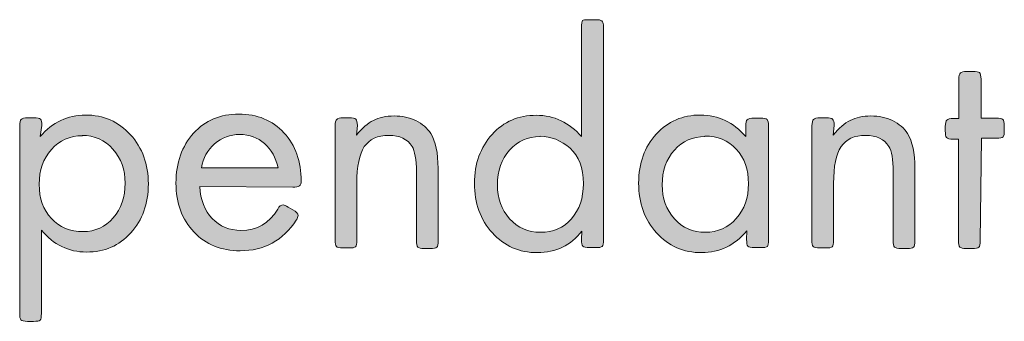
# Model space of a CAD drawing. Header units: inches. Extents: x -2076 to 2647, y -1805 to 2585.
# Tile 10 of 24: x -1236 to -959, y 2024 to 2108. Entities that reach past the tile are written whole.
import ezdxf

# ---------------------------------------------------------------- set-up
doc = ezdxf.new("R2010")
doc.units = ezdxf.units.IN
doc.header["$MEASUREMENT"] = 0

# ---------------------------------------------------------------- blocks, each defined once
blk = doc.blocks.new('block 416')
at = {"true_color": 0xffffff}
h = blk.add_hatch(color=7, dxfattribs=at)
h.dxf.hatch_style = 2
edge = h.paths.add_edge_path()
edge.add_spline(control_points=[(-1077.78, 2049.04), (-1080.87, 2044.98), (-1085.01, 2042.96), (-1090.31, 2042.96), (-1095.33, 2042.96), (-1099.57, 2044.81), (-1102.92, 2048.51), (-1106.27, 2052.22), (-1107.95, 2056.89), (-1107.95, 2062.45), (-1107.95, 2068), (-1106.27, 2072.59), (-1103.01, 2076.21), (-1099.74, 2079.82), (-1095.6, 2081.59), (-1090.57, 2081.59), (-1085.54, 2081.59), (-1081.31, 2079.56), (-1077.87, 2075.59), (-1077.87, 2075.59), (-1077.87, 2106.19), (-1077.87, 2106.19), (-1077.87, 2107.34), (-1077.78, 2108.04), (-1077.61, 2108.22), (-1077.43, 2108.4), (-1076.81, 2108.48), (-1075.75, 2108.48), (-1075.75, 2108.48), (-1073.99, 2108.48), (-1073.99, 2108.48), (-1073.02, 2108.48), (-1072.4, 2108.4), (-1072.14, 2108.13), (-1071.87, 2107.87), (-1071.7, 2107.25), (-1071.7, 2106.28), (-1071.7, 2106.28), (-1071.7, 2046.57), (-1071.7, 2046.57), (-1071.7, 2045.6), (-1071.79, 2044.98), (-1072.05, 2044.72), (-1072.31, 2044.46), (-1072.93, 2044.37), (-1073.9, 2044.37), (-1073.9, 2044.37), (-1075.67, 2044.37), (-1075.67, 2044.37), (-1076.64, 2044.37), (-1077.25, 2044.54), (-1077.52, 2044.81), (-1077.78, 2045.07), (-1077.87, 2045.69), (-1077.87, 2046.66), (-1077.87, 2046.66), (-1077.78, 2049.04), (-1077.78, 2049.04)], knot_values=[0, 0, 0, 0, 1, 1, 1, 2, 2, 2, 3, 3, 3, 4, 4, 4, 5, 5, 5, 6, 6, 6, 7, 7, 7, 8, 8, 8, 9, 9, 9, 10, 10, 10, 11, 11, 11, 12, 12, 12, 13, 13, 13, 14, 14, 14, 15, 15, 15, 16, 16, 16, 17, 17, 17, 18, 18, 18, 19, 19, 19, 19], degree=3, periodic=1)
edge = h.paths.add_edge_path()
edge.add_spline(control_points=[(-1089.51, 2075.59), (-1092.95, 2075.59), (-1095.77, 2074.35), (-1098.07, 2071.8), (-1100.36, 2069.24), (-1101.51, 2065.98), (-1101.51, 2062.01), (-1101.51, 2058.21), (-1100.36, 2055.04), (-1098.07, 2052.48), (-1095.77, 2049.92), (-1092.86, 2048.69), (-1089.42, 2048.69), (-1085.81, 2048.69), (-1082.9, 2049.92), (-1080.69, 2052.48), (-1078.49, 2055.04), (-1077.34, 2058.3), (-1077.34, 2062.36), (-1077.34, 2066.77), (-1078.58, 2070.12), (-1081.05, 2072.33), (-1083.6, 2074.53), (-1086.43, 2075.68), (-1089.51, 2075.68), (-1089.51, 2075.68), (-1089.51, 2075.59), (-1089.51, 2075.59)], knot_values=[0, 0, 0, 0, 1, 1, 1, 2, 2, 2, 3, 3, 3, 4, 4, 4, 5, 5, 5, 6, 6, 6, 7, 7, 7, 8, 8, 8, 9, 9, 9, 9], degree=3, periodic=1)
h = blk.add_hatch(color=7, dxfattribs=at)
h.dxf.hatch_style = 2
edge = h.paths.add_edge_path()
edge.add_spline(control_points=[(-965.87, 2046.31), (-965.87, 2045.34), (-965.96, 2044.72), (-966.22, 2044.46), (-966.48, 2044.19), (-967.1, 2044.1), (-968.07, 2044.1), (-968.07, 2044.1), (-969.75, 2044.1), (-969.75, 2044.1), (-970.72, 2044.1), (-971.34, 2044.28), (-971.6, 2044.54), (-971.86, 2044.81), (-971.95, 2045.43), (-971.95, 2046.4), (-971.95, 2046.4), (-971.95, 2074.88), (-971.95, 2074.88), (-971.95, 2074.88), (-973.45, 2074.88), (-973.45, 2074.88), (-974.42, 2074.88), (-975.04, 2075.06), (-975.3, 2075.32), (-975.57, 2075.59), (-975.66, 2076.21), (-975.66, 2077.18), (-975.66, 2077.18), (-975.66, 2078.41), (-975.66, 2078.41), (-975.66, 2079.38), (-975.48, 2080), (-975.22, 2080.26), (-974.95, 2080.53), (-974.33, 2080.7), (-973.36, 2080.7), (-973.36, 2080.7), (-971.86, 2080.7), (-971.86, 2080.7), (-971.86, 2080.7), (-971.86, 2091.64), (-971.86, 2091.64), (-971.86, 2092.61), (-971.69, 2093.23), (-971.42, 2093.49), (-971.16, 2093.76), (-970.54, 2093.93), (-969.57, 2093.93), (-969.57, 2093.93), (-967.9, 2093.93), (-967.9, 2093.93), (-966.93, 2093.93), (-966.31, 2093.84), (-966.04, 2093.58), (-965.78, 2093.32), (-965.6, 2092.7), (-965.6, 2091.73), (-965.6, 2091.73), (-965.6, 2080.79), (-965.6, 2080.79), (-965.6, 2080.79), (-961.37, 2080.79), (-961.37, 2080.79), (-960.4, 2080.79), (-959.78, 2080.7), (-959.52, 2080.44), (-959.25, 2080.17), (-959.08, 2079.56), (-959.08, 2078.59), (-959.08, 2078.59), (-959.08, 2077.35), (-959.08, 2077.35), (-959.08, 2076.38), (-959.16, 2075.76), (-959.43, 2075.5), (-959.69, 2075.24), (-960.31, 2075.15), (-961.28, 2075.15), (-961.28, 2075.15), (-965.51, 2075.15), (-965.51, 2075.15), (-965.51, 2075.15), (-965.87, 2046.31), (-965.87, 2046.31)], knot_values=[0, 0, 0, 0, 1, 1, 1, 2, 2, 2, 3, 3, 3, 4, 4, 4, 5, 5, 5, 6, 6, 6, 7, 7, 7, 8, 8, 8, 9, 9, 9, 10, 10, 10, 11, 11, 11, 12, 12, 12, 13, 13, 13, 14, 14, 14, 15, 15, 15, 16, 16, 16, 17, 17, 17, 18, 18, 18, 19, 19, 19, 20, 20, 20, 21, 21, 21, 22, 22, 22, 23, 23, 23, 24, 24, 24, 25, 25, 25, 26, 26, 26, 27, 27, 27, 28, 28, 28, 28], degree=3, periodic=1)
h = blk.add_hatch(color=7, dxfattribs=at)
h.dxf.hatch_style = 2
edge = h.paths.add_edge_path()
edge.add_spline(control_points=[(-1230, 2075.59), (-1226.48, 2079.65), (-1222.24, 2081.67), (-1217.3, 2081.67), (-1212.19, 2081.67), (-1207.96, 2079.82), (-1204.6, 2076.12), (-1201.25, 2072.41), (-1199.58, 2067.83), (-1199.58, 2062.27), (-1199.58, 2056.71), (-1201.25, 2052.13), (-1204.52, 2048.51), (-1207.78, 2044.9), (-1211.92, 2043.13), (-1216.95, 2043.13), (-1221.98, 2043.13), (-1226.21, 2045.16), (-1229.65, 2049.31), (-1229.65, 2049.31), (-1229.65, 2025.85), (-1229.65, 2025.85), (-1229.65, 2024.88), (-1229.74, 2024.26), (-1230, 2023.99), (-1230.27, 2023.73), (-1230.89, 2023.64), (-1231.86, 2023.64), (-1231.86, 2023.64), (-1233.53, 2023.64), (-1233.53, 2023.64), (-1234.5, 2023.64), (-1235.12, 2023.82), (-1235.38, 2024.08), (-1235.65, 2024.35), (-1235.74, 2024.96), (-1235.74, 2025.93), (-1235.74, 2025.93), (-1235.74, 2078.59), (-1235.74, 2078.59), (-1235.74, 2079.56), (-1235.56, 2080.17), (-1235.3, 2080.44), (-1235.03, 2080.7), (-1234.41, 2080.88), (-1233.44, 2080.88), (-1233.44, 2080.88), (-1231.77, 2080.88), (-1231.77, 2080.88), (-1230.8, 2080.88), (-1230.18, 2080.79), (-1229.92, 2080.53), (-1229.65, 2080.26), (-1229.47, 2079.65), (-1229.47, 2078.68), (-1229.47, 2078.68), (-1230, 2075.59), (-1230, 2075.59)], knot_values=[0, 0, 0, 0, 1, 1, 1, 2, 2, 2, 3, 3, 3, 4, 4, 4, 5, 5, 5, 6, 6, 6, 7, 7, 7, 8, 8, 8, 9, 9, 9, 10, 10, 10, 11, 11, 11, 12, 12, 12, 13, 13, 13, 14, 14, 14, 15, 15, 15, 16, 16, 16, 17, 17, 17, 18, 18, 18, 19, 19, 19, 19], degree=3, periodic=1)
edge = h.paths.add_edge_path()
edge.add_spline(control_points=[(-1218.1, 2075.85), (-1221.63, 2075.85), (-1224.54, 2074.53), (-1226.83, 2071.97), (-1229.12, 2069.41), (-1230.27, 2066.15), (-1230.27, 2062.18), (-1230.27, 2058.21), (-1229.12, 2055.04), (-1226.83, 2052.57), (-1224.54, 2050.1), (-1221.54, 2048.87), (-1217.92, 2048.87), (-1214.48, 2048.87), (-1211.66, 2050.19), (-1209.45, 2052.75), (-1207.25, 2055.3), (-1206.1, 2058.57), (-1206.1, 2062.54), (-1206.1, 2066.33), (-1207.25, 2069.5), (-1209.54, 2072.06), (-1211.84, 2074.62), (-1214.75, 2075.94), (-1218.19, 2075.94), (-1218.19, 2075.94), (-1218.1, 2075.85), (-1218.1, 2075.85)], knot_values=[0, 0, 0, 0, 1, 1, 1, 2, 2, 2, 3, 3, 3, 4, 4, 4, 5, 5, 5, 6, 6, 6, 7, 7, 7, 8, 8, 8, 9, 9, 9, 9], degree=3, periodic=1)
h = blk.add_hatch(color=7, dxfattribs=at)
h.dxf.hatch_style = 2
edge = h.paths.add_edge_path()
edge.add_spline(control_points=[(-1185.11, 2061.57), (-1184.94, 2057.77), (-1183.79, 2054.77), (-1181.67, 2052.57), (-1179.56, 2050.36), (-1176.82, 2049.22), (-1173.56, 2049.22), (-1169.06, 2049.22), (-1165.62, 2051.25), (-1163.24, 2055.22), (-1162.8, 2056.01), (-1162.27, 2056.36), (-1161.65, 2056.36), (-1161.39, 2056.36), (-1160.95, 2056.19), (-1160.33, 2055.74), (-1160.33, 2055.74), (-1159.01, 2055.04), (-1159.01, 2055.04), (-1158.04, 2054.42), (-1157.51, 2053.89), (-1157.51, 2053.36), (-1157.51, 2053.1), (-1157.69, 2052.66), (-1158.04, 2052.13), (-1161.74, 2046.4), (-1167.03, 2043.49), (-1173.83, 2043.49), (-1179.12, 2043.49), (-1183.44, 2045.25), (-1186.79, 2048.78), (-1190.14, 2052.31), (-1191.82, 2056.89), (-1191.82, 2062.54), (-1191.82, 2068.27), (-1190.14, 2072.94), (-1186.88, 2076.56), (-1183.61, 2080.17), (-1179.38, 2081.94), (-1174.18, 2081.94), (-1168.97, 2081.94), (-1164.74, 2080.17), (-1161.48, 2076.65), (-1158.21, 2073.12), (-1156.63, 2068.62), (-1156.63, 2063.06), (-1156.63, 2062.45), (-1156.8, 2062.01), (-1157.16, 2061.74), (-1157.51, 2061.48), (-1158.13, 2061.39), (-1159.01, 2061.39), (-1159.01, 2061.39), (-1185.11, 2061.57), (-1185.11, 2061.57)], knot_values=[0, 0, 0, 0, 1, 1, 1, 2, 2, 2, 3, 3, 3, 4, 4, 4, 5, 5, 5, 6, 6, 6, 7, 7, 7, 8, 8, 8, 9, 9, 9, 10, 10, 10, 11, 11, 11, 12, 12, 12, 13, 13, 13, 14, 14, 14, 15, 15, 15, 16, 16, 16, 17, 17, 17, 18, 18, 18, 18], degree=3, periodic=1)
edge = h.paths.add_edge_path()
edge.add_spline(control_points=[(-1163.15, 2066.77), (-1163.77, 2069.68), (-1165.01, 2071.97), (-1166.95, 2073.65), (-1168.89, 2075.32), (-1171.18, 2076.21), (-1173.91, 2076.21), (-1176.56, 2076.21), (-1178.94, 2075.32), (-1180.97, 2073.56), (-1183, 2071.8), (-1184.23, 2069.59), (-1184.67, 2066.86), (-1184.67, 2066.86), (-1163.15, 2066.77), (-1163.15, 2066.77)], knot_values=[0, 0, 0, 0, 1, 1, 1, 2, 2, 2, 3, 3, 3, 4, 4, 4, 5, 5, 5, 5], degree=3, periodic=1)
h = blk.add_hatch(color=7, dxfattribs=at)
h.dxf.hatch_style = 2
edge = h.paths.add_edge_path()
edge.add_spline(control_points=[(-1141.11, 2076.03), (-1139.52, 2077.97), (-1137.93, 2079.38), (-1136.34, 2080.17), (-1134.76, 2080.97), (-1132.82, 2081.41), (-1130.52, 2081.41), (-1128.32, 2081.41), (-1126.29, 2080.97), (-1124.44, 2080.09), (-1122.59, 2079.2), (-1121.17, 2077.97), (-1120.2, 2076.47), (-1118.88, 2074.27), (-1118.18, 2071), (-1118.18, 2066.68), (-1118.18, 2066.68), (-1118.18, 2046.31), (-1118.18, 2046.31), (-1118.18, 2045.34), (-1118.26, 2044.72), (-1118.53, 2044.46), (-1118.79, 2044.19), (-1119.41, 2044.1), (-1120.38, 2044.1), (-1120.38, 2044.1), (-1122.06, 2044.1), (-1122.06, 2044.1), (-1123.03, 2044.1), (-1123.64, 2044.28), (-1123.91, 2044.54), (-1124.17, 2044.81), (-1124.26, 2045.43), (-1124.26, 2046.4), (-1124.26, 2046.4), (-1124.26, 2065.71), (-1124.26, 2065.71), (-1124.26, 2069.15), (-1124.7, 2071.53), (-1125.5, 2072.85), (-1126.73, 2074.88), (-1128.94, 2075.94), (-1132.02, 2075.94), (-1135.2, 2075.94), (-1137.49, 2074.88), (-1138.9, 2072.77), (-1140.31, 2070.65), (-1141.02, 2067.21), (-1141.02, 2062.45), (-1141.02, 2062.45), (-1141.02, 2046.48), (-1141.02, 2046.48), (-1141.02, 2045.51), (-1141.11, 2044.9), (-1141.37, 2044.63), (-1141.64, 2044.37), (-1142.25, 2044.28), (-1143.22, 2044.28), (-1143.22, 2044.28), (-1144.9, 2044.28), (-1144.9, 2044.28), (-1145.87, 2044.28), (-1146.49, 2044.46), (-1146.75, 2044.72), (-1147.02, 2044.98), (-1147.1, 2045.6), (-1147.1, 2046.57), (-1147.1, 2046.57), (-1147.1, 2078.59), (-1147.1, 2078.59), (-1147.1, 2079.56), (-1146.93, 2080.17), (-1146.66, 2080.44), (-1146.4, 2080.7), (-1145.78, 2080.88), (-1144.81, 2080.88), (-1144.81, 2080.88), (-1143.13, 2080.88), (-1143.13, 2080.88), (-1142.16, 2080.88), (-1141.55, 2080.79), (-1141.28, 2080.53), (-1141.02, 2080.26), (-1140.84, 2079.65), (-1140.84, 2078.68), (-1140.84, 2078.68), (-1141.11, 2076.03), (-1141.11, 2076.03)], knot_values=[0, 0, 0, 0, 1, 1, 1, 2, 2, 2, 3, 3, 3, 4, 4, 4, 5, 5, 5, 6, 6, 6, 7, 7, 7, 8, 8, 8, 9, 9, 9, 10, 10, 10, 11, 11, 11, 12, 12, 12, 13, 13, 13, 14, 14, 14, 15, 15, 15, 16, 16, 16, 17, 17, 17, 18, 18, 18, 19, 19, 19, 20, 20, 20, 21, 21, 21, 22, 22, 22, 23, 23, 23, 24, 24, 24, 25, 25, 25, 26, 26, 26, 27, 27, 27, 28, 28, 28, 29, 29, 29, 29], degree=3, periodic=1)
h = blk.add_hatch(color=7, dxfattribs=at)
h.dxf.hatch_style = 2
edge = h.paths.add_edge_path()
edge.add_spline(control_points=[(-1031.39, 2049.13), (-1034.83, 2044.98), (-1039.07, 2042.96), (-1044.09, 2042.96), (-1049.21, 2042.96), (-1053.44, 2044.81), (-1056.79, 2048.51), (-1060.15, 2052.22), (-1061.82, 2056.89), (-1061.82, 2062.54), (-1061.82, 2068.09), (-1060.15, 2072.68), (-1056.88, 2076.29), (-1053.62, 2079.91), (-1049.47, 2081.67), (-1044.45, 2081.67), (-1039.42, 2081.67), (-1035.19, 2079.65), (-1031.75, 2075.59), (-1031.75, 2075.59), (-1031.75, 2078.5), (-1031.75, 2078.5), (-1031.75, 2079.47), (-1031.57, 2080.09), (-1031.31, 2080.35), (-1031.04, 2080.62), (-1030.34, 2080.79), (-1029.28, 2080.79), (-1029.28, 2080.79), (-1027.6, 2080.79), (-1027.6, 2080.79), (-1026.63, 2080.79), (-1026.01, 2080.7), (-1025.75, 2080.44), (-1025.49, 2080.17), (-1025.31, 2079.56), (-1025.31, 2078.59), (-1025.31, 2078.59), (-1025.31, 2046.57), (-1025.31, 2046.57), (-1025.31, 2045.6), (-1025.4, 2044.98), (-1025.66, 2044.72), (-1025.93, 2044.46), (-1026.54, 2044.37), (-1027.51, 2044.37), (-1027.51, 2044.37), (-1029.19, 2044.37), (-1029.19, 2044.37), (-1030.25, 2044.37), (-1030.86, 2044.54), (-1031.13, 2044.81), (-1031.39, 2045.07), (-1031.48, 2045.69), (-1031.48, 2046.66), (-1031.48, 2046.66), (-1031.39, 2049.13), (-1031.39, 2049.13)], knot_values=[0, 0, 0, 0, 1, 1, 1, 2, 2, 2, 3, 3, 3, 4, 4, 4, 5, 5, 5, 6, 6, 6, 7, 7, 7, 8, 8, 8, 9, 9, 9, 10, 10, 10, 11, 11, 11, 12, 12, 12, 13, 13, 13, 14, 14, 14, 15, 15, 15, 16, 16, 16, 17, 17, 17, 18, 18, 18, 19, 19, 19, 19], degree=3, periodic=1)
edge = h.paths.add_edge_path()
edge.add_spline(control_points=[(-1043.21, 2075.59), (-1046.65, 2075.59), (-1049.47, 2074.35), (-1051.77, 2071.8), (-1054.06, 2069.24), (-1055.21, 2065.98), (-1055.21, 2062.01), (-1055.21, 2058.21), (-1054.06, 2055.04), (-1051.77, 2052.48), (-1049.47, 2049.92), (-1046.56, 2048.69), (-1043.12, 2048.69), (-1039.6, 2048.69), (-1036.69, 2050.01), (-1034.39, 2052.57), (-1032.1, 2055.13), (-1030.95, 2058.39), (-1030.95, 2062.36), (-1030.95, 2066.33), (-1032.1, 2069.59), (-1034.39, 2072.06), (-1036.69, 2074.53), (-1039.6, 2075.76), (-1043.21, 2075.76), (-1043.21, 2075.76), (-1043.21, 2075.59), (-1043.21, 2075.59)], knot_values=[0, 0, 0, 0, 1, 1, 1, 2, 2, 2, 3, 3, 3, 4, 4, 4, 5, 5, 5, 6, 6, 6, 7, 7, 7, 8, 8, 8, 9, 9, 9, 9], degree=3, periodic=1)
h = blk.add_hatch(color=7, dxfattribs=at)
h.dxf.hatch_style = 2
edge = h.paths.add_edge_path()
edge.add_spline(control_points=[(-1007.14, 2076.03), (-1005.55, 2077.97), (-1003.97, 2079.38), (-1002.38, 2080.17), (-1000.79, 2080.97), (-998.85, 2081.41), (-996.56, 2081.41), (-994.35, 2081.41), (-992.33, 2080.97), (-990.47, 2080.09), (-988.62, 2079.2), (-987.21, 2077.97), (-986.24, 2076.47), (-984.92, 2074.27), (-984.21, 2071), (-984.21, 2066.68), (-984.21, 2066.68), (-984.21, 2046.31), (-984.21, 2046.31), (-984.21, 2045.34), (-984.3, 2044.72), (-984.56, 2044.46), (-984.83, 2044.19), (-985.45, 2044.1), (-986.42, 2044.1), (-986.42, 2044.1), (-988.09, 2044.1), (-988.09, 2044.1), (-989.06, 2044.1), (-989.68, 2044.28), (-989.94, 2044.54), (-990.21, 2044.81), (-990.3, 2045.43), (-990.3, 2046.4), (-990.3, 2046.4), (-990.3, 2065.71), (-990.3, 2065.71), (-990.3, 2069.15), (-990.74, 2071.53), (-991.53, 2072.85), (-992.77, 2074.88), (-994.97, 2075.94), (-998.06, 2075.94), (-1001.23, 2075.94), (-1003.53, 2074.88), (-1004.94, 2072.77), (-1006.35, 2070.65), (-1007.05, 2067.21), (-1007.05, 2062.45), (-1007.05, 2062.45), (-1007.05, 2046.48), (-1007.05, 2046.48), (-1007.05, 2045.51), (-1007.14, 2044.9), (-1007.41, 2044.63), (-1007.67, 2044.37), (-1008.29, 2044.28), (-1009.26, 2044.28), (-1009.26, 2044.28), (-1010.93, 2044.28), (-1010.93, 2044.28), (-1011.9, 2044.28), (-1012.52, 2044.46), (-1012.79, 2044.72), (-1013.05, 2044.98), (-1013.14, 2045.6), (-1013.14, 2046.57), (-1013.14, 2046.57), (-1013.14, 2078.59), (-1013.14, 2078.59), (-1013.14, 2079.56), (-1012.96, 2080.17), (-1012.7, 2080.44), (-1012.43, 2080.7), (-1011.82, 2080.88), (-1010.85, 2080.88), (-1010.85, 2080.88), (-1009.17, 2080.88), (-1009.17, 2080.88), (-1008.2, 2080.88), (-1007.58, 2080.79), (-1007.32, 2080.53), (-1007.05, 2080.26), (-1006.88, 2079.65), (-1006.88, 2078.68), (-1006.88, 2078.68), (-1007.14, 2076.03), (-1007.14, 2076.03)], knot_values=[0, 0, 0, 0, 1, 1, 1, 2, 2, 2, 3, 3, 3, 4, 4, 4, 5, 5, 5, 6, 6, 6, 7, 7, 7, 8, 8, 8, 9, 9, 9, 10, 10, 10, 11, 11, 11, 12, 12, 12, 13, 13, 13, 14, 14, 14, 15, 15, 15, 16, 16, 16, 17, 17, 17, 18, 18, 18, 19, 19, 19, 20, 20, 20, 21, 21, 21, 22, 22, 22, 23, 23, 23, 24, 24, 24, 25, 25, 25, 26, 26, 26, 27, 27, 27, 28, 28, 28, 29, 29, 29, 29], degree=3, periodic=1)
at = {"lineweight": 0}
for points, knots in [([(-1077.78, 2049.04), (-1080.87, 2044.98), (-1085.01, 2042.96), (-1090.31, 2042.96), (-1095.33, 2042.96), (-1099.57, 2044.81), (-1102.92, 2048.51), (-1106.27, 2052.22), (-1107.95, 2056.89), (-1107.95, 2062.45), (-1107.95, 2068), (-1106.27, 2072.59), (-1103.01, 2076.21), (-1099.74, 2079.82), (-1095.6, 2081.59), (-1090.57, 2081.59), (-1085.54, 2081.59), (-1081.31, 2079.56), (-1077.87, 2075.59), (-1077.87, 2075.59), (-1077.87, 2106.19), (-1077.87, 2106.19), (-1077.87, 2107.34), (-1077.78, 2108.04), (-1077.61, 2108.22), (-1077.43, 2108.4), (-1076.81, 2108.48), (-1075.75, 2108.48), (-1075.75, 2108.48), (-1073.99, 2108.48), (-1073.99, 2108.48), (-1073.02, 2108.48), (-1072.4, 2108.4), (-1072.14, 2108.13), (-1071.87, 2107.87), (-1071.7, 2107.25), (-1071.7, 2106.28), (-1071.7, 2106.28), (-1071.7, 2046.57), (-1071.7, 2046.57), (-1071.7, 2045.6), (-1071.79, 2044.98), (-1072.05, 2044.72), (-1072.31, 2044.46), (-1072.93, 2044.37), (-1073.9, 2044.37), (-1073.9, 2044.37), (-1075.67, 2044.37), (-1075.67, 2044.37), (-1076.64, 2044.37), (-1077.25, 2044.54), (-1077.52, 2044.81), (-1077.78, 2045.07), (-1077.87, 2045.69), (-1077.87, 2046.66), (-1077.87, 2046.66), (-1077.78, 2049.04), (-1077.78, 2049.04)], [0, 0, 0, 0, 1, 1, 1, 2, 2, 2, 3, 3, 3, 4, 4, 4, 5, 5, 5, 6, 6, 6, 7, 7, 7, 8, 8, 8, 9, 9, 9, 10, 10, 10, 11, 11, 11, 12, 12, 12, 13, 13, 13, 14, 14, 14, 15, 15, 15, 16, 16, 16, 17, 17, 17, 18, 18, 18, 19, 19, 19, 19]), ([(-965.87, 2046.31), (-965.87, 2045.34), (-965.96, 2044.72), (-966.22, 2044.46), (-966.48, 2044.19), (-967.1, 2044.1), (-968.07, 2044.1), (-968.07, 2044.1), (-969.75, 2044.1), (-969.75, 2044.1), (-970.72, 2044.1), (-971.34, 2044.28), (-971.6, 2044.54), (-971.86, 2044.81), (-971.95, 2045.43), (-971.95, 2046.4), (-971.95, 2046.4), (-971.95, 2074.88), (-971.95, 2074.88), (-971.95, 2074.88), (-973.45, 2074.88), (-973.45, 2074.88), (-974.42, 2074.88), (-975.04, 2075.06), (-975.3, 2075.32), (-975.57, 2075.59), (-975.66, 2076.21), (-975.66, 2077.18), (-975.66, 2077.18), (-975.66, 2078.41), (-975.66, 2078.41), (-975.66, 2079.38), (-975.48, 2080), (-975.22, 2080.26), (-974.95, 2080.53), (-974.33, 2080.7), (-973.36, 2080.7), (-973.36, 2080.7), (-971.86, 2080.7), (-971.86, 2080.7), (-971.86, 2080.7), (-971.86, 2091.64), (-971.86, 2091.64), (-971.86, 2092.61), (-971.69, 2093.23), (-971.42, 2093.49), (-971.16, 2093.76), (-970.54, 2093.93), (-969.57, 2093.93), (-969.57, 2093.93), (-967.9, 2093.93), (-967.9, 2093.93), (-966.93, 2093.93), (-966.31, 2093.84), (-966.04, 2093.58), (-965.78, 2093.32), (-965.6, 2092.7), (-965.6, 2091.73), (-965.6, 2091.73), (-965.6, 2080.79), (-965.6, 2080.79), (-965.6, 2080.79), (-961.37, 2080.79), (-961.37, 2080.79), (-960.4, 2080.79), (-959.78, 2080.7), (-959.52, 2080.44), (-959.25, 2080.17), (-959.08, 2079.56), (-959.08, 2078.59), (-959.08, 2078.59), (-959.08, 2077.35), (-959.08, 2077.35), (-959.08, 2076.38), (-959.16, 2075.76), (-959.43, 2075.5), (-959.69, 2075.24), (-960.31, 2075.15), (-961.28, 2075.15), (-961.28, 2075.15), (-965.51, 2075.15), (-965.51, 2075.15), (-965.51, 2075.15), (-965.87, 2046.31), (-965.87, 2046.31)], [0, 0, 0, 0, 1, 1, 1, 2, 2, 2, 3, 3, 3, 4, 4, 4, 5, 5, 5, 6, 6, 6, 7, 7, 7, 8, 8, 8, 9, 9, 9, 10, 10, 10, 11, 11, 11, 12, 12, 12, 13, 13, 13, 14, 14, 14, 15, 15, 15, 16, 16, 16, 17, 17, 17, 18, 18, 18, 19, 19, 19, 20, 20, 20, 21, 21, 21, 22, 22, 22, 23, 23, 23, 24, 24, 24, 25, 25, 25, 26, 26, 26, 27, 27, 27, 28, 28, 28, 28]), ([(-1230, 2075.59), (-1226.48, 2079.65), (-1222.24, 2081.67), (-1217.3, 2081.67), (-1212.19, 2081.67), (-1207.96, 2079.82), (-1204.6, 2076.12), (-1201.25, 2072.41), (-1199.58, 2067.83), (-1199.58, 2062.27), (-1199.58, 2056.71), (-1201.25, 2052.13), (-1204.52, 2048.51), (-1207.78, 2044.9), (-1211.92, 2043.13), (-1216.95, 2043.13), (-1221.98, 2043.13), (-1226.21, 2045.16), (-1229.65, 2049.31), (-1229.65, 2049.31), (-1229.65, 2025.85), (-1229.65, 2025.85), (-1229.65, 2024.88), (-1229.74, 2024.26), (-1230, 2023.99), (-1230.27, 2023.73), (-1230.89, 2023.64), (-1231.86, 2023.64), (-1231.86, 2023.64), (-1233.53, 2023.64), (-1233.53, 2023.64), (-1234.5, 2023.64), (-1235.12, 2023.82), (-1235.38, 2024.08), (-1235.65, 2024.35), (-1235.74, 2024.96), (-1235.74, 2025.93), (-1235.74, 2025.93), (-1235.74, 2078.59), (-1235.74, 2078.59), (-1235.74, 2079.56), (-1235.56, 2080.17), (-1235.3, 2080.44), (-1235.03, 2080.7), (-1234.41, 2080.88), (-1233.44, 2080.88), (-1233.44, 2080.88), (-1231.77, 2080.88), (-1231.77, 2080.88), (-1230.8, 2080.88), (-1230.18, 2080.79), (-1229.92, 2080.53), (-1229.65, 2080.26), (-1229.47, 2079.65), (-1229.47, 2078.68), (-1229.47, 2078.68), (-1230, 2075.59), (-1230, 2075.59)], [0, 0, 0, 0, 1, 1, 1, 2, 2, 2, 3, 3, 3, 4, 4, 4, 5, 5, 5, 6, 6, 6, 7, 7, 7, 8, 8, 8, 9, 9, 9, 10, 10, 10, 11, 11, 11, 12, 12, 12, 13, 13, 13, 14, 14, 14, 15, 15, 15, 16, 16, 16, 17, 17, 17, 18, 18, 18, 19, 19, 19, 19]), ([(-1185.11, 2061.57), (-1184.94, 2057.77), (-1183.79, 2054.77), (-1181.67, 2052.57), (-1179.56, 2050.36), (-1176.82, 2049.22), (-1173.56, 2049.22), (-1169.06, 2049.22), (-1165.62, 2051.25), (-1163.24, 2055.22), (-1162.8, 2056.01), (-1162.27, 2056.36), (-1161.65, 2056.36), (-1161.39, 2056.36), (-1160.95, 2056.19), (-1160.33, 2055.74), (-1160.33, 2055.74), (-1159.01, 2055.04), (-1159.01, 2055.04), (-1158.04, 2054.42), (-1157.51, 2053.89), (-1157.51, 2053.36), (-1157.51, 2053.1), (-1157.69, 2052.66), (-1158.04, 2052.13), (-1161.74, 2046.4), (-1167.03, 2043.49), (-1173.83, 2043.49), (-1179.12, 2043.49), (-1183.44, 2045.25), (-1186.79, 2048.78), (-1190.14, 2052.31), (-1191.82, 2056.89), (-1191.82, 2062.54), (-1191.82, 2068.27), (-1190.14, 2072.94), (-1186.88, 2076.56), (-1183.61, 2080.17), (-1179.38, 2081.94), (-1174.18, 2081.94), (-1168.97, 2081.94), (-1164.74, 2080.17), (-1161.48, 2076.65), (-1158.21, 2073.12), (-1156.63, 2068.62), (-1156.63, 2063.06), (-1156.63, 2062.45), (-1156.8, 2062.01), (-1157.16, 2061.74), (-1157.51, 2061.48), (-1158.13, 2061.39), (-1159.01, 2061.39), (-1159.01, 2061.39), (-1185.11, 2061.57), (-1185.11, 2061.57)], [0, 0, 0, 0, 1, 1, 1, 2, 2, 2, 3, 3, 3, 4, 4, 4, 5, 5, 5, 6, 6, 6, 7, 7, 7, 8, 8, 8, 9, 9, 9, 10, 10, 10, 11, 11, 11, 12, 12, 12, 13, 13, 13, 14, 14, 14, 15, 15, 15, 16, 16, 16, 17, 17, 17, 18, 18, 18, 18]), ([(-1141.11, 2076.03), (-1139.52, 2077.97), (-1137.93, 2079.38), (-1136.34, 2080.17), (-1134.76, 2080.97), (-1132.82, 2081.41), (-1130.52, 2081.41), (-1128.32, 2081.41), (-1126.29, 2080.97), (-1124.44, 2080.09), (-1122.59, 2079.2), (-1121.17, 2077.97), (-1120.2, 2076.47), (-1118.88, 2074.27), (-1118.18, 2071), (-1118.18, 2066.68), (-1118.18, 2066.68), (-1118.18, 2046.31), (-1118.18, 2046.31), (-1118.18, 2045.34), (-1118.26, 2044.72), (-1118.53, 2044.46), (-1118.79, 2044.19), (-1119.41, 2044.1), (-1120.38, 2044.1), (-1120.38, 2044.1), (-1122.06, 2044.1), (-1122.06, 2044.1), (-1123.03, 2044.1), (-1123.64, 2044.28), (-1123.91, 2044.54), (-1124.17, 2044.81), (-1124.26, 2045.43), (-1124.26, 2046.4), (-1124.26, 2046.4), (-1124.26, 2065.71), (-1124.26, 2065.71), (-1124.26, 2069.15), (-1124.7, 2071.53), (-1125.5, 2072.85), (-1126.73, 2074.88), (-1128.94, 2075.94), (-1132.02, 2075.94), (-1135.2, 2075.94), (-1137.49, 2074.88), (-1138.9, 2072.77), (-1140.31, 2070.65), (-1141.02, 2067.21), (-1141.02, 2062.45), (-1141.02, 2062.45), (-1141.02, 2046.48), (-1141.02, 2046.48), (-1141.02, 2045.51), (-1141.11, 2044.9), (-1141.37, 2044.63), (-1141.64, 2044.37), (-1142.25, 2044.28), (-1143.22, 2044.28), (-1143.22, 2044.28), (-1144.9, 2044.28), (-1144.9, 2044.28), (-1145.87, 2044.28), (-1146.49, 2044.46), (-1146.75, 2044.72), (-1147.02, 2044.98), (-1147.1, 2045.6), (-1147.1, 2046.57), (-1147.1, 2046.57), (-1147.1, 2078.59), (-1147.1, 2078.59), (-1147.1, 2079.56), (-1146.93, 2080.17), (-1146.66, 2080.44), (-1146.4, 2080.7), (-1145.78, 2080.88), (-1144.81, 2080.88), (-1144.81, 2080.88), (-1143.13, 2080.88), (-1143.13, 2080.88), (-1142.16, 2080.88), (-1141.55, 2080.79), (-1141.28, 2080.53), (-1141.02, 2080.26), (-1140.84, 2079.65), (-1140.84, 2078.68), (-1140.84, 2078.68), (-1141.11, 2076.03), (-1141.11, 2076.03)], [0, 0, 0, 0, 1, 1, 1, 2, 2, 2, 3, 3, 3, 4, 4, 4, 5, 5, 5, 6, 6, 6, 7, 7, 7, 8, 8, 8, 9, 9, 9, 10, 10, 10, 11, 11, 11, 12, 12, 12, 13, 13, 13, 14, 14, 14, 15, 15, 15, 16, 16, 16, 17, 17, 17, 18, 18, 18, 19, 19, 19, 20, 20, 20, 21, 21, 21, 22, 22, 22, 23, 23, 23, 24, 24, 24, 25, 25, 25, 26, 26, 26, 27, 27, 27, 28, 28, 28, 29, 29, 29, 29]), ([(-1031.39, 2049.13), (-1034.83, 2044.98), (-1039.07, 2042.96), (-1044.09, 2042.96), (-1049.21, 2042.96), (-1053.44, 2044.81), (-1056.79, 2048.51), (-1060.15, 2052.22), (-1061.82, 2056.89), (-1061.82, 2062.54), (-1061.82, 2068.09), (-1060.15, 2072.68), (-1056.88, 2076.29), (-1053.62, 2079.91), (-1049.47, 2081.67), (-1044.45, 2081.67), (-1039.42, 2081.67), (-1035.19, 2079.65), (-1031.75, 2075.59), (-1031.75, 2075.59), (-1031.75, 2078.5), (-1031.75, 2078.5), (-1031.75, 2079.47), (-1031.57, 2080.09), (-1031.31, 2080.35), (-1031.04, 2080.62), (-1030.34, 2080.79), (-1029.28, 2080.79), (-1029.28, 2080.79), (-1027.6, 2080.79), (-1027.6, 2080.79), (-1026.63, 2080.79), (-1026.01, 2080.7), (-1025.75, 2080.44), (-1025.49, 2080.17), (-1025.31, 2079.56), (-1025.31, 2078.59), (-1025.31, 2078.59), (-1025.31, 2046.57), (-1025.31, 2046.57), (-1025.31, 2045.6), (-1025.4, 2044.98), (-1025.66, 2044.72), (-1025.93, 2044.46), (-1026.54, 2044.37), (-1027.51, 2044.37), (-1027.51, 2044.37), (-1029.19, 2044.37), (-1029.19, 2044.37), (-1030.25, 2044.37), (-1030.86, 2044.54), (-1031.13, 2044.81), (-1031.39, 2045.07), (-1031.48, 2045.69), (-1031.48, 2046.66), (-1031.48, 2046.66), (-1031.39, 2049.13), (-1031.39, 2049.13)], [0, 0, 0, 0, 1, 1, 1, 2, 2, 2, 3, 3, 3, 4, 4, 4, 5, 5, 5, 6, 6, 6, 7, 7, 7, 8, 8, 8, 9, 9, 9, 10, 10, 10, 11, 11, 11, 12, 12, 12, 13, 13, 13, 14, 14, 14, 15, 15, 15, 16, 16, 16, 17, 17, 17, 18, 18, 18, 19, 19, 19, 19]), ([(-1007.14, 2076.03), (-1005.55, 2077.97), (-1003.97, 2079.38), (-1002.38, 2080.17), (-1000.79, 2080.97), (-998.85, 2081.41), (-996.56, 2081.41), (-994.35, 2081.41), (-992.33, 2080.97), (-990.47, 2080.09), (-988.62, 2079.2), (-987.21, 2077.97), (-986.24, 2076.47), (-984.92, 2074.27), (-984.21, 2071), (-984.21, 2066.68), (-984.21, 2066.68), (-984.21, 2046.31), (-984.21, 2046.31), (-984.21, 2045.34), (-984.3, 2044.72), (-984.56, 2044.46), (-984.83, 2044.19), (-985.45, 2044.1), (-986.42, 2044.1), (-986.42, 2044.1), (-988.09, 2044.1), (-988.09, 2044.1), (-989.06, 2044.1), (-989.68, 2044.28), (-989.94, 2044.54), (-990.21, 2044.81), (-990.3, 2045.43), (-990.3, 2046.4), (-990.3, 2046.4), (-990.3, 2065.71), (-990.3, 2065.71), (-990.3, 2069.15), (-990.74, 2071.53), (-991.53, 2072.85), (-992.77, 2074.88), (-994.97, 2075.94), (-998.06, 2075.94), (-1001.23, 2075.94), (-1003.53, 2074.88), (-1004.94, 2072.77), (-1006.35, 2070.65), (-1007.05, 2067.21), (-1007.05, 2062.45), (-1007.05, 2062.45), (-1007.05, 2046.48), (-1007.05, 2046.48), (-1007.05, 2045.51), (-1007.14, 2044.9), (-1007.41, 2044.63), (-1007.67, 2044.37), (-1008.29, 2044.28), (-1009.26, 2044.28), (-1009.26, 2044.28), (-1010.93, 2044.28), (-1010.93, 2044.28), (-1011.9, 2044.28), (-1012.52, 2044.46), (-1012.79, 2044.72), (-1013.05, 2044.98), (-1013.14, 2045.6), (-1013.14, 2046.57), (-1013.14, 2046.57), (-1013.14, 2078.59), (-1013.14, 2078.59), (-1013.14, 2079.56), (-1012.96, 2080.17), (-1012.7, 2080.44), (-1012.43, 2080.7), (-1011.82, 2080.88), (-1010.85, 2080.88), (-1010.85, 2080.88), (-1009.17, 2080.88), (-1009.17, 2080.88), (-1008.2, 2080.88), (-1007.58, 2080.79), (-1007.32, 2080.53), (-1007.05, 2080.26), (-1006.88, 2079.65), (-1006.88, 2078.68), (-1006.88, 2078.68), (-1007.14, 2076.03), (-1007.14, 2076.03)], [0, 0, 0, 0, 1, 1, 1, 2, 2, 2, 3, 3, 3, 4, 4, 4, 5, 5, 5, 6, 6, 6, 7, 7, 7, 8, 8, 8, 9, 9, 9, 10, 10, 10, 11, 11, 11, 12, 12, 12, 13, 13, 13, 14, 14, 14, 15, 15, 15, 16, 16, 16, 17, 17, 17, 18, 18, 18, 19, 19, 19, 20, 20, 20, 21, 21, 21, 22, 22, 22, 23, 23, 23, 24, 24, 24, 25, 25, 25, 26, 26, 26, 27, 27, 27, 28, 28, 28, 29, 29, 29, 29]), ([(-1218.1, 2075.85), (-1221.63, 2075.85), (-1224.54, 2074.53), (-1226.83, 2071.97), (-1229.12, 2069.41), (-1230.27, 2066.15), (-1230.27, 2062.18), (-1230.27, 2058.21), (-1229.12, 2055.04), (-1226.83, 2052.57), (-1224.54, 2050.1), (-1221.54, 2048.87), (-1217.92, 2048.87), (-1214.48, 2048.87), (-1211.66, 2050.19), (-1209.45, 2052.75), (-1207.25, 2055.3), (-1206.1, 2058.57), (-1206.1, 2062.54), (-1206.1, 2066.33), (-1207.25, 2069.5), (-1209.54, 2072.06), (-1211.84, 2074.62), (-1214.75, 2075.94), (-1218.19, 2075.94), (-1218.19, 2075.94), (-1218.1, 2075.85), (-1218.1, 2075.85)], [0, 0, 0, 0, 1, 1, 1, 2, 2, 2, 3, 3, 3, 4, 4, 4, 5, 5, 5, 6, 6, 6, 7, 7, 7, 8, 8, 8, 9, 9, 9, 9]), ([(-1163.15, 2066.77), (-1163.77, 2069.68), (-1165.01, 2071.97), (-1166.95, 2073.65), (-1168.89, 2075.32), (-1171.18, 2076.21), (-1173.91, 2076.21), (-1176.56, 2076.21), (-1178.94, 2075.32), (-1180.97, 2073.56), (-1183, 2071.8), (-1184.23, 2069.59), (-1184.67, 2066.86), (-1184.67, 2066.86), (-1163.15, 2066.77), (-1163.15, 2066.77)], [0, 0, 0, 0, 1, 1, 1, 2, 2, 2, 3, 3, 3, 4, 4, 4, 5, 5, 5, 5]), ([(-1089.51, 2075.59), (-1092.95, 2075.59), (-1095.77, 2074.35), (-1098.07, 2071.8), (-1100.36, 2069.24), (-1101.51, 2065.98), (-1101.51, 2062.01), (-1101.51, 2058.21), (-1100.36, 2055.04), (-1098.07, 2052.48), (-1095.77, 2049.92), (-1092.86, 2048.69), (-1089.42, 2048.69), (-1085.81, 2048.69), (-1082.9, 2049.92), (-1080.69, 2052.48), (-1078.49, 2055.04), (-1077.34, 2058.3), (-1077.34, 2062.36), (-1077.34, 2066.77), (-1078.58, 2070.12), (-1081.05, 2072.33), (-1083.6, 2074.53), (-1086.43, 2075.68), (-1089.51, 2075.68), (-1089.51, 2075.68), (-1089.51, 2075.59), (-1089.51, 2075.59)], [0, 0, 0, 0, 1, 1, 1, 2, 2, 2, 3, 3, 3, 4, 4, 4, 5, 5, 5, 6, 6, 6, 7, 7, 7, 8, 8, 8, 9, 9, 9, 9]), ([(-1043.21, 2075.59), (-1046.65, 2075.59), (-1049.47, 2074.35), (-1051.77, 2071.8), (-1054.06, 2069.24), (-1055.21, 2065.98), (-1055.21, 2062.01), (-1055.21, 2058.21), (-1054.06, 2055.04), (-1051.77, 2052.48), (-1049.47, 2049.92), (-1046.56, 2048.69), (-1043.12, 2048.69), (-1039.6, 2048.69), (-1036.69, 2050.01), (-1034.39, 2052.57), (-1032.1, 2055.13), (-1030.95, 2058.39), (-1030.95, 2062.36), (-1030.95, 2066.33), (-1032.1, 2069.59), (-1034.39, 2072.06), (-1036.69, 2074.53), (-1039.6, 2075.76), (-1043.21, 2075.76), (-1043.21, 2075.76), (-1043.21, 2075.59), (-1043.21, 2075.59)], [0, 0, 0, 0, 1, 1, 1, 2, 2, 2, 3, 3, 3, 4, 4, 4, 5, 5, 5, 6, 6, 6, 7, 7, 7, 8, 8, 8, 9, 9, 9, 9])]:
    blk.add_open_spline(points, degree=3, knots=knots, dxfattribs=at)

msp = doc.modelspace()

# ---------------------------------------------------------------- block references
msp.add_blockref('block 416', (0, 0))

doc.saveas('drawing.dxf')
